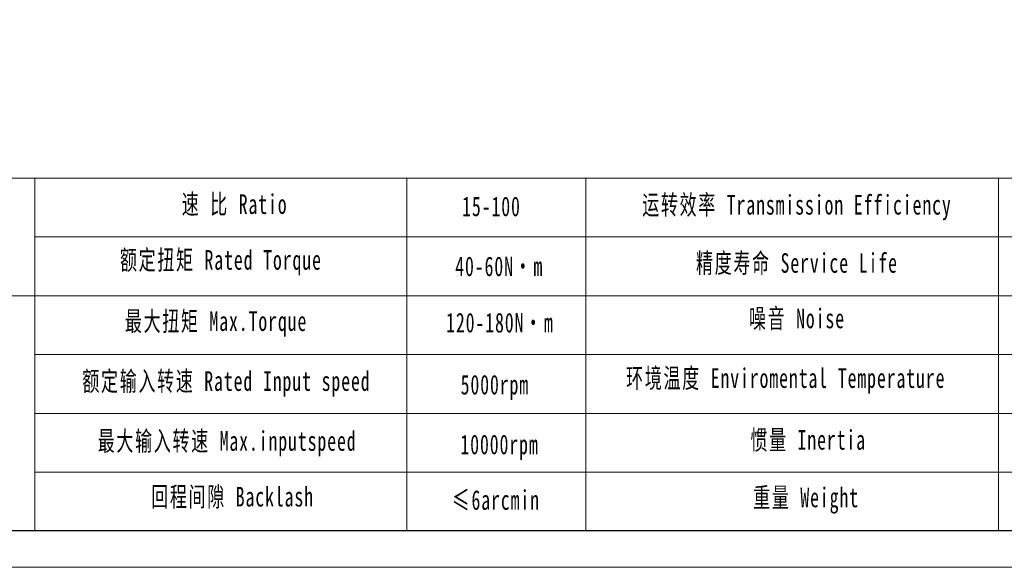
# Model space of a CAD drawing. Header units: millimetres. Extents: x -26 to 555, y -31 to 380.
# Tile 2 of 6: x 73 to 259, y -31 to 72. Entities that reach past the tile are written whole.
import ezdxf

# ---------------------------------------------------------------- set-up
doc = ezdxf.new("R2010")
doc.units = ezdxf.units.MM
doc.header["$LTSCALE"] = 5
doc.layers.get('0').update_dxf_attribs({"lineweight": 18})
doc.layers.add('图框_外框线', color=7, linetype='Continuous', lineweight=18)
doc.styles.add('标准', font='txt', dxfattribs={"width": 0.667})

msp = doc.modelspace()

# ---------------------------------------------------------------- linework, layer by layer
for p, q in [((75.78, 42.28), (75.78, -24.13)), ((145.87, 42.28), (145.87, -24.13))]:
    msp.add_line(p, q)
at = {"layer": '图框_外框线'}
for p, q in [((25.69, 42.28), (548.41, 42.28)), ((179.65, 42.28), (179.65, -24.11)), ((257.38, 42.28), (257.38, -24.11)), ((75.78, 31.2), (369.56, 31.2)), ((25.69, 20.13), (548.41, 20.13)), ((75.78, 9.05), (548.41, 9.05)), ((75.78, -2.03), (548.41, -2.03)), ((75.78, -13.11), (548.41, -13.11))]:
    msp.add_line(p, q, dxfattribs=at)
at = {"layer": '图框_外框线', "color": 3}
msp.add_lwpolyline([(-25.63, -31.03), (555.33, -31.03), (555.33, 379.79), (-25.63, 379.79)], close=True, dxfattribs=at)
at = {"layer": '图框_外框线', "color": 3, "lineweight": 25}
msp.add_lwpolyline([(8.95, -24.11), (548.41, -24.11), (548.41, 372.88), (8.95, 372.88)], close=True, dxfattribs=at)

# ---------------------------------------------------------------- texts
at = {"layer": '图框_外框线', "color": 1, "char_height": 3.6927, "attachment_point": 2, "style": '标准'}
for s, insert, width in [('\\T1.1;速 比 Ratio', (113.45, 39.24), 30.173), ('\\T1.1;运转效率 Transmission Efficiency', (219.42, 39.12), 62.7526), ('\\T1.1;\\pxqc;15-100', (161.85, 38.81), 15.7007), ('\\T1.1;额定扭矩 Rated Torque', (110.86, 28.73), 65.5635), ('\\T1.1;精度寿命 Service Life', (219.42, 28.15), 49.2564), ('\\T1.1;40-60N·m', (163.31, 27.52), 30.5855), ('\\T1.1;最大扭矩 Max.Torque', (109.95, 17.19), 43.589), ('\\T1.1;120-180N·m', (163.44, 16.91), 36.7259), ('\\T1.1;噪音 Noise', (219.42, 17.7), 32.5845), ('\\T1.1;额定输入转速 Rated Input speed', (111.9, 5.9), 57.9513), ('\\T1.1;环境温度 Enviromental Temperature', (217.31, 6.46), 62.2234), ('\\T1.1;5000rpm', (162.49, 5.23), 25.4444), ('\\T1.1;最大输入转速 Max.inputspeed ', (112.03, -5.38), 58.2861), ('\\T1.1;惯量 Inertia', (221.54, -5.17), 33.3611), ('\\T1.1;10000rpm', (163.37, -6.04), 80.7446), ('\\T1.1;回程间隙 Backlash', (113.06, -15.88), 47.2609), ('\\T1.1;≤6arcmin ', (162.69, -16.5), 28.4063), ('\\T1.1;重量 Weight', (221.14, -16.02), 28.714)]:
    msp.add_mtext(s, dxfattribs=dict(at, insert=insert, width=width))

doc.saveas('drawing.dxf')
